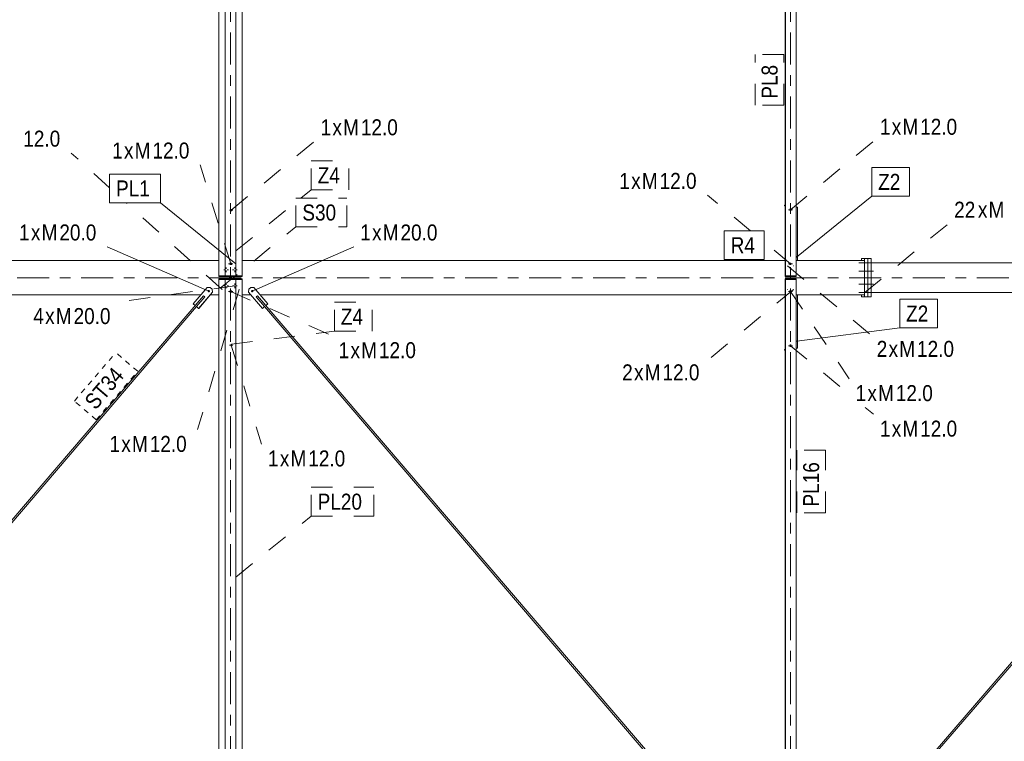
# Model space of a CAD drawing. Header units: millimetres. Extents: x -54 to 556, y -102 to 998.
# Tile 27 of 34: x 190 to 283, y 787 to 854. Entities that reach past the tile are written whole.
import ezdxf

# ---------------------------------------------------------------- set-up
doc = ezdxf.new("R2010")
doc.units = ezdxf.units.MM
for name, pattern in [('XKITLINE00', [0]), ('XKITLINE02', [4, 2, -2]), ('XKITLINE03', [6, 3, -1, 1, -1]), ('XKITLINE04', [3, 0.5, -0.5, 0.5, -0.5, 0.5, -0.5])]:
    doc.linetypes.add(name, pattern=pattern)
for name, color, linetype, lineweight in [('Element', 2, 'Continuous', 0), ('Spoina', 1, 'Continuous', 0), ('Znak elementu', 2, 'Continuous', 0), ('Znak śruby', 4, 'Continuous', 0), ('Śruba', 3, 'Continuous', 0)]:
    doc.layers.add(name, color=color, linetype=linetype, lineweight=lineweight)
doc.styles.add('ARIAL', font='ARIAL.TTF')

msp = doc.modelspace()

# ---------------------------------------------------------------- hatches: boundary and pattern name
at = {"layer": 'Śruba'}
for points in [[(208.071, 828.731), (208.069, 828.72), (208.067, 828.71), (208.063, 828.7), (208.058, 828.69), (208.053, 828.681), (208.046, 828.672), (208.039, 828.664), (208.031, 828.657), (208.022, 828.65), (208.013, 828.645), (208.003, 828.64), (207.993, 828.637), (207.983, 828.634), (207.972, 828.632), (207.961, 828.632), (207.951, 828.632), (207.94, 828.634), (207.929, 828.637), (207.919, 828.64), (207.909, 828.645), (207.9, 828.65), (207.892, 828.657), (207.884, 828.664), (207.876, 828.672), (207.87, 828.681), (207.864, 828.69), (207.86, 828.7), (207.856, 828.71), (207.853, 828.72), (207.852, 828.731), (207.851, 828.742), (207.852, 828.753), (207.853, 828.763), (207.856, 828.774), (207.86, 828.784), (207.864, 828.794), (207.87, 828.803), (207.876, 828.812), (207.884, 828.82), (207.892, 828.827), (207.9, 828.833), (207.909, 828.839), (207.919, 828.844), (207.929, 828.847), (207.94, 828.85), (207.951, 828.851), (207.961, 828.852), (207.972, 828.851), (207.983, 828.85), (207.993, 828.847), (208.003, 828.844), (208.013, 828.839), (208.022, 828.833), (208.031, 828.827), (208.039, 828.82), (208.046, 828.812), (208.053, 828.803), (208.058, 828.794), (208.063, 828.784), (208.067, 828.774), (208.069, 828.763), (208.071, 828.753), (208.071, 828.742)], [(211.929, 828.753), (211.931, 828.763), (211.933, 828.774), (211.937, 828.784), (211.942, 828.794), (211.947, 828.803), (211.954, 828.812), (211.961, 828.82), (211.969, 828.827), (211.978, 828.833), (211.987, 828.839), (211.997, 828.844), (212.007, 828.847), (212.017, 828.85), (212.028, 828.851), (212.039, 828.852), (212.049, 828.851), (212.06, 828.85), (212.071, 828.847), (212.081, 828.844), (212.09, 828.839), (212.1, 828.833), (212.108, 828.827), (212.116, 828.82), (212.124, 828.812), (212.13, 828.803), (212.136, 828.794), (212.14, 828.784), (212.144, 828.774), (212.147, 828.763), (212.148, 828.753), (212.149, 828.742), (212.148, 828.731), (212.147, 828.72), (212.144, 828.71), (212.14, 828.7), (212.136, 828.69), (212.13, 828.681), (212.124, 828.672), (212.116, 828.664), (212.108, 828.657), (212.1, 828.65), (212.09, 828.645), (212.081, 828.64), (212.071, 828.637), (212.06, 828.634), (212.049, 828.632), (212.039, 828.632), (212.028, 828.632), (212.017, 828.634), (212.007, 828.637), (211.997, 828.64), (211.987, 828.645), (211.978, 828.65), (211.969, 828.657), (211.961, 828.664), (211.954, 828.672), (211.947, 828.681), (211.942, 828.69), (211.937, 828.7), (211.933, 828.71), (211.931, 828.72), (211.929, 828.731), (211.929, 828.742)]]:
    msp.add_hatch(color=256, dxfattribs=at).paths.add_polyline_path(points, flags=17)

# ---------------------------------------------------------------- linework, layer by layer
at = {"layer": 'Element', "linetype": 'XKITLINE00', "lineweight": 0}
for p, q in [((208.899, 830.18), (208.899, 937.9)), ((209.499, 830.18), (209.499, 937.9)), ((209.5, 937.9), (209.5, 830.18)), ((210.5, 937.9), (210.5, 830.18)), ((210.501, 830.18), (210.501, 937.9)), ((211.101, 830.18), (211.101, 937.9)), ((262, 937.9), (262, 830.18)), ((262.003, 937.9), (262.003, 830.18)), ((262.028, 830.18), (262.028, 937.9)), ((262.03, 830.18), (262.03, 937.9)), ((263.03, 830.18), (263.03, 937.9)), ((262, 838.312), (262, 832.282)), ((262, 838.312), (262, 838.312)), ((261.95, 836.789), (261.95, 836.729)), ((261.95, 836.789), (262, 836.789)), ((261.95, 836.729), (262, 836.729)), ((263.03, 836.789), (263.05, 836.789)), ((263.03, 836.729), (263.05, 836.729)), ((263.03, 836.617), (263.16, 836.617)), ((263.03, 836.613), (263.16, 836.613)), ((263.05, 836.789), (263.05, 836.729)), ((263.16, 836.613), (263.16, 836.617)), ((263.16, 831.6), (263.16, 836.613)), ((262, 833.494), (262, 833.494)), ((262, 832.282), (262, 832.282)), ((158, 831.6), (208.899, 831.6)), ((211.101, 831.6), (262, 831.6)), ((263.03, 831.6), (269.46, 831.6)), ((269.766, 831.8), (269.167, 831.8)), ((269.167, 831.6), (269.167, 831.8)), ((269.46, 828.4), (269.46, 831.6)), ((269.466, 828.2), (269.466, 831.8)), ((269.766, 828.2), (269.766, 831.8)), ((269.766, 831.8), (269.766, 828.2)), ((270.066, 831.8), (269.766, 831.8)), ((270.066, 828.2), (270.066, 831.8)), ((270.066, 831.4), (314.5, 831.4)), ((209.499, 830.18), (208.899, 830.18)), ((208.9, 830.1), (208.9, 830.18)), ((211.1, 830.1), (208.9, 830.1)), ((209.5, 830.18), (209.499, 830.18)), ((210.5, 830.18), (209.5, 830.18)), ((209.5, 830.18), (209.5, 830.18)), ((209.915, 829.9), (209.915, 830.1)), ((209.92, 829.9), (209.92, 830.1)), ((210.08, 829.9), (210.08, 830.1)), ((210.085, 829.9), (210.085, 830.1)), ((211.101, 830.18), (210.5, 830.18)), ((210.5, 830.18), (210.5, 830.18)), ((211.1, 830.1), (211.1, 830.18)), ((262, 830.18), (262.003, 830.18)), ((262.001, 830.18), (262.001, 830.1)), ((262.001, 830.18), (262.029, 830.18)), ((262.001, 830.1), (263.029, 830.1)), ((262.028, 830.18), (262.03, 830.18)), ((262.029, 830.18), (262.029, 830.1)), ((262.03, 830.18), (263.03, 830.18)), ((263.029, 830.1), (263.029, 830.18)), ((208.899, 829.82), (208.897, 829.82)), ((208.897, 829.82), (208.897, 828.4)), ((209.5, 829.82), (208.899, 829.82)), ((208.899, 829.82), (208.899, 710.18)), ((208.9, 829.9), (211.1, 829.9)), ((208.9, 829.82), (208.9, 829.9)), ((209.499, 710.18), (209.499, 829.82)), ((209.5, 710.18), (209.5, 829.82)), ((209.5, 829.82), (210.5, 829.82)), ((209.5, 829.82), (209.5, 829.82)), ((210.5, 829.82), (210.501, 829.82)), ((210.5, 710.18), (210.5, 829.82)), ((210.5, 829.82), (210.5, 829.82)), ((210.501, 829.82), (211.101, 829.82)), ((210.501, 710.18), (210.501, 829.82)), ((211.1, 829.9), (211.1, 829.82)), ((211.101, 710.18), (211.101, 829.82)), ((211.101, 829.82), (211.103, 829.82)), ((211.103, 829.82), (211.103, 828.4)), ((262, 710.18), (262, 829.82)), ((262, 829.82), (262.003, 829.82)), ((262.001, 829.9), (262.001, 829.82)), ((262.001, 829.9), (263.029, 829.9)), ((262.001, 829.82), (262.03, 829.82)), ((262.003, 710.18), (262.003, 829.82)), ((262.028, 710.18), (262.028, 829.82)), ((262.028, 829.82), (262.029, 829.82)), ((262.029, 829.82), (262.029, 829.9)), ((262.03, 829.82), (262.031, 829.82)), ((262.031, 710.18), (262.031, 829.82)), ((262.031, 829.82), (263.03, 829.82)), ((263.029, 829.9), (263.029, 829.82)), ((263.03, 710.18), (263.03, 829.82)), ((158, 828.4), (207.235, 828.4)), ((158.947, 771.564), (207.48, 828.299)), ((206.508, 827.551), (207.808, 829.07)), ((207.478, 828.3), (206.698, 827.388)), ((208.309, 828.641), (207.01, 827.122)), ((208.314, 828.641), (207.015, 827.122)), ((207.6, 828.196), (207.478, 828.3)), ((207.808, 829.07), (208.09, 829.092)), ((208.095, 829.092), (208.09, 829.092)), ((208.09, 829.092), (208.287, 828.923)), ((208.293, 828.923), (208.095, 829.092)), ((208.108, 828.4), (208.897, 828.4)), ((208.293, 828.923), (208.287, 828.923)), ((208.287, 828.923), (208.309, 828.641)), ((208.314, 828.641), (208.293, 828.923)), ((208.314, 828.641), (208.309, 828.641)), ((208.897, 828.4), (208.899, 828.4)), ((211.103, 828.4), (211.101, 828.4)), ((211.103, 828.4), (211.892, 828.4)), ((211.707, 828.923), (211.686, 828.641)), ((211.686, 828.641), (212.985, 827.122)), ((211.686, 828.641), (211.691, 828.641)), ((211.691, 828.641), (211.713, 828.923)), ((212.99, 827.122), (211.691, 828.641)), ((211.905, 829.092), (211.707, 828.923)), ((211.707, 828.923), (211.713, 828.923)), ((211.713, 828.923), (211.91, 829.092)), ((211.905, 829.092), (211.91, 829.092)), ((211.91, 829.092), (212.192, 829.07)), ((212.192, 829.07), (213.492, 827.551)), ((212.522, 828.3), (212.4, 828.196)), ((261.053, 771.564), (212.52, 828.299)), ((213.302, 827.388), (212.522, 828.3)), ((212.765, 828.4), (262, 828.4)), ((263.03, 828.4), (269.46, 828.4)), ((263.16, 828.4), (263.16, 823.383)), ((264.074, 771.461), (313.202, 828.396)), ((269.167, 828.2), (269.167, 828.4)), ((270.066, 828.6), (312.834, 828.6)), ((206.698, 827.388), (206.508, 827.551)), ((206.698, 827.388), (206.701, 827.388)), ((206.82, 827.284), (207.6, 828.196)), ((212.4, 828.196), (213.18, 827.284)), ((213.299, 827.388), (213.302, 827.388)), ((213.492, 827.551), (213.302, 827.388)), ((264.737, 772.474), (312.297, 827.592)), ((269.167, 828.2), (269.766, 828.2)), ((269.766, 828.2), (270.066, 828.2)), ((159.848, 772.372), (206.821, 827.283)), ((207.01, 827.122), (206.82, 827.284)), ((207.015, 827.122), (207.01, 827.122)), ((212.985, 827.122), (212.99, 827.122)), ((213.18, 827.284), (212.99, 827.122)), ((260.152, 772.372), (213.179, 827.283)), ((261.95, 823.271), (261.95, 823.211)), ((261.95, 823.271), (262, 823.271)), ((261.95, 823.211), (262, 823.211)), ((263.03, 823.387), (263.16, 823.387)), ((263.03, 823.383), (263.16, 823.383)), ((263.03, 823.271), (263.05, 823.271)), ((263.03, 823.211), (263.05, 823.211)), ((263.05, 823.271), (263.05, 823.211))]:
    msp.add_line(p, q, dxfattribs=at)
at = {"layer": 'Spoina', "linetype": 'XKITLINE03', "lineweight": 0}
for p, q in [((210, -20), (210, 960)), ((262.5, -20), (262.5, 960)), ((-20, 830), (440, 830))]:
    msp.add_line(p, q, dxfattribs=at)
at = {"layer": 'Znak elementu', "linetype": 'XKITLINE02', "lineweight": 0}
for p, q in [((259.2, 846.189), (259.2, 850.948)), ((261.9, 850.948), (259.2, 850.948)), ((261.9, 846.189), (261.9, 850.948)), ((261.9, 846.189), (259.2, 846.189)), ((217.571, 840.946), (221.105, 840.946)), ((217.571, 838.246), (217.571, 840.946)), ((221.105, 838.246), (221.105, 840.946)), ((216.604, 837.464), (217.571, 838.246)), ((217.571, 838.246), (221.105, 838.246)), ((210.5, 832.525), (216.132, 837.082)), ((216.132, 837.464), (220.892, 837.464)), ((216.132, 834.764), (216.132, 837.464)), ((220.892, 834.764), (220.892, 837.464)), ((209.061, 829.043), (216.132, 834.764)), ((216.132, 834.764), (220.892, 834.764)), ((219.745, 827.695), (223.28, 827.695)), ((219.745, 824.995), (219.745, 827.695)), ((223.28, 824.995), (223.28, 827.695)), ((210.085, 823.757), (219.745, 824.995)), ((219.745, 824.995), (223.28, 824.995)), ((263.1, 807.939), (263.1, 813.811)), ((265.8, 813.811), (263.1, 813.811)), ((265.8, 807.939), (265.8, 813.811)), ((217.567, 810.345), (223.439, 810.345)), ((217.567, 807.645), (217.567, 810.345)), ((223.439, 807.645), (223.439, 810.345)), ((265.8, 807.939), (263.1, 807.939)), ((210.496, 801.924), (217.567, 807.645)), ((217.567, 807.645), (223.439, 807.645))]:
    msp.add_line(p, q, dxfattribs=at)
at = {"layer": 'Znak elementu', "linetype": 'XKITLINE00', "lineweight": 0}
for p, q in [((270.135, 840.337), (273.669, 840.337)), ((270.135, 837.637), (270.135, 840.337)), ((273.669, 837.637), (273.669, 840.337)), ((198.665, 839.72), (203.424, 839.72)), ((198.665, 837.02), (198.665, 839.72)), ((203.424, 837.02), (203.424, 839.72)), ((263.064, 831.916), (270.135, 837.637)), ((270.135, 837.637), (273.669, 837.637)), ((198.665, 837.02), (203.424, 837.02)), ((210.495, 831.299), (203.424, 837.02)), ((256.298, 834.4), (260.055, 834.4)), ((256.298, 831.7), (256.298, 834.4)), ((260.055, 831.7), (260.055, 834.4)), ((256.298, 831.7), (260.055, 831.7)), ((272.753, 827.987), (276.287, 827.987)), ((272.753, 825.287), (272.753, 827.987)), ((276.287, 825.287), (276.287, 827.987)), ((263.093, 824.049), (272.753, 825.287)), ((272.753, 825.287), (276.287, 825.287))]:
    msp.add_line(p, q, dxfattribs=at)
at = {"layer": 'Znak elementu', "linetype": 'XKITLINE04', "lineweight": 0}
for p, q in [((195.354, 818.432), (199.242, 822.977)), ((201.294, 821.222), (199.242, 822.977)), ((197.406, 816.677), (201.294, 821.222)), ((197.406, 816.677), (195.354, 818.432))]:
    msp.add_line(p, q, dxfattribs=at)
at = {"layer": 'Znak śruby', "linetype": 'XKITLINE02', "lineweight": 0}
for p, q in [((210.065, 836.329), (217.844, 842.757)), ((262.515, 836.379), (270.294, 842.807)), ((198.665, 838.431), (195.059, 841.692)), ((210.015, 831.3), (207.168, 840.576)), ((258.761, 834.4), (254.734, 837.728)), ((209.201, 828.9), (200.224, 837.02)), ((269.483, 828.6), (277.261, 835.028)), ((262.512, 831.3), (260.055, 833.331)), ((262.221, 831.1), (269.999, 824.672)), ((210.4, 829.25), (199.774, 827.753)), ((210.799, 828.9), (206.917, 815.76)), ((210.015, 828.7), (219.541, 824.55)), ((262.779, 828.9), (255.001, 822.472)), ((262.512, 828.7), (268.012, 820.524)), ((210.065, 823.671), (212.912, 814.395)), ((262.515, 823.621), (268.012, 819.078)), ((269.53, 817.824), (270.294, 817.193))]:
    msp.add_line(p, q, dxfattribs=at)
at = {"layer": 'Znak śruby', "linetype": 'XKITLINE00', "lineweight": 0}
for p, q in [((207.966, 828.742), (198.44, 832.892)), ((212.034, 828.742), (221.56, 832.892))]:
    msp.add_line(p, q, dxfattribs=at)
at = {"layer": 'Śruba', "linetype": 'XKITLINE02', "lineweight": 0}
for p, q in [((209.915, 836.329), (210.215, 836.329)), ((210.02, 836.399), (210.08, 836.399)), ((210.02, 836.259), (210.08, 836.259)), ((210.08, 836.399), (210.11, 836.399)), ((210.08, 836.259), (210.11, 836.259)), ((262.34, 836.379), (262.69, 836.379)), ((262.44, 836.449), (262.56, 836.449)), ((262.44, 836.309), (262.56, 836.309)), ((262.56, 836.449), (262.59, 836.449)), ((262.56, 836.309), (262.59, 836.309)), ((210.215, 831.3), (209.815, 831.3)), ((210.08, 831.37), (209.92, 831.37)), ((210.08, 831.23), (209.92, 831.23)), ((210.11, 831.37), (210.08, 831.37)), ((210.11, 831.23), (210.08, 831.23)), ((262.217, 831.1), (262.226, 831.1)), ((262.712, 831.3), (262.312, 831.3)), ((262.554, 831.37), (262.434, 831.37)), ((262.554, 831.23), (262.434, 831.23)), ((262.59, 831.37), (262.56, 831.37)), ((262.59, 831.23), (262.56, 831.23)), ((262.776, 831.1), (262.786, 831.1)), ((268.933, 831.4), (270.032, 831.4)), ((268.98, 831.4), (270.079, 831.4)), ((269.166, 831.4), (270.266, 831.4)), ((269.191, 831.4), (270.291, 831.4)), ((268.933, 830.6), (270.032, 830.6)), ((268.98, 830.6), (270.079, 830.6)), ((269.005, 830.6), (270.104, 830.6)), ((269.073, 830.6), (270.172, 830.6)), ((269.141, 830.6), (270.241, 830.6)), ((269.166, 830.6), (270.266, 830.6)), ((269.191, 830.6), (270.291, 830.6)), ((268.933, 829.4), (270.032, 829.4)), ((268.98, 829.4), (270.079, 829.4)), ((269.005, 829.4), (270.104, 829.4)), ((269.073, 829.4), (270.172, 829.4)), ((269.141, 829.4), (270.241, 829.4)), ((269.166, 829.4), (270.266, 829.4)), ((269.191, 829.4), (270.291, 829.4)), ((209.208, 828.9), (209.194, 828.9)), ((210.215, 828.7), (209.815, 828.7)), ((210.08, 828.77), (209.92, 828.77)), ((210.08, 828.63), (209.92, 828.63)), ((210.11, 828.77), (210.08, 828.77)), ((210.11, 828.63), (210.08, 828.63)), ((210.792, 828.9), (210.806, 828.9)), ((262.212, 828.9), (262.226, 828.9)), ((262.712, 828.7), (262.312, 828.7)), ((262.554, 828.77), (262.434, 828.77)), ((262.554, 828.63), (262.434, 828.63)), ((262.59, 828.77), (262.56, 828.77)), ((262.59, 828.63), (262.56, 828.63)), ((262.772, 828.9), (262.786, 828.9)), ((268.933, 828.6), (270.032, 828.6)), ((268.98, 828.6), (270.079, 828.6)), ((269.166, 828.6), (270.266, 828.6)), ((269.191, 828.6), (270.291, 828.6)), ((209.915, 823.671), (210.215, 823.671)), ((210.02, 823.741), (210.08, 823.741)), ((210.08, 823.741), (210.11, 823.741)), ((262.44, 823.691), (262.56, 823.691)), ((262.56, 823.691), (262.59, 823.691)), ((210.02, 823.601), (210.08, 823.601)), ((210.08, 823.601), (210.11, 823.601)), ((262.34, 823.621), (262.69, 823.621)), ((262.44, 823.551), (262.56, 823.551)), ((262.56, 823.551), (262.59, 823.551))]:
    msp.add_line(p, q, dxfattribs=at)
at = {"layer": 'Śruba', "linetype": 'XKITLINE00', "lineweight": 0}
for p, q in [((209.38, 830.75), (209.527, 830.75)), ((209.6, 830.97), (209.6, 830.823)), ((209.6, 830.53), (209.6, 830.677)), ((209.82, 830.75), (209.673, 830.75)), ((210.18, 830.75), (210.327, 830.75)), ((210.4, 830.97), (210.4, 830.823)), ((210.4, 830.53), (210.4, 830.677)), ((210.62, 830.75), (210.473, 830.75)), ((209.38, 829.25), (209.527, 829.25)), ((209.6, 829.47), (209.6, 829.323)), ((209.6, 829.03), (209.6, 829.177)), ((209.82, 829.25), (209.673, 829.25)), ((210.18, 829.25), (210.327, 829.25)), ((210.4, 829.47), (210.4, 829.323)), ((210.4, 829.03), (210.4, 829.177)), ((210.62, 829.25), (210.473, 829.25)), ((207.957, 828.742), (207.976, 828.742)), ((212.043, 828.742), (212.024, 828.742))]:
    msp.add_line(p, q, dxfattribs=at)

# ---------------------------------------------------------------- texts
at = {"layer": 'Znak elementu', "style": 'ARIAL', "width": 0.85}
for s, rotation, p in [('PL8', 90.00021, (261.3, 846.789)), ('ST34', 49.45772, (197.34, 817.523)), ('PL16', 90.00021, (265.2, 808.539))]:
    msp.add_text(s, height=1.5, rotation=rotation, dxfattribs=at).set_placement(p)
for s, p in [('Z4', (218.171, 838.846)), ('Z2', (270.735, 838.237)), ('PL1', (199.265, 837.62)), ('S30', (216.732, 835.364)), ('R4', (256.898, 832.3)), ('Z2', (273.353, 825.887)), ('Z4', (220.345, 825.595)), ('PL20', (218.167, 808.245))]:
    msp.add_text(s, height=1.5, dxfattribs=at).set_placement(p)
at = {"layer": 'Znak śruby', "style": 'ARIAL', "width": 0.85}
for s, p in [('12.0', (222.223, 843.357)), ('1', (270.894, 843.407)), ('M', (273.007, 843.407)), ('12.0', (274.673, 843.407)), ('1', (218.444, 843.357)), ('x', (219.556, 843.357)), ('M', (220.557, 843.357)), ('x', (272.006, 843.407)), ('12.0', (190.566, 842.292)), ('1', (198.896, 841.176)), ('x', (200.008, 841.176)), ('M', (201.009, 841.176)), ('12.0', (202.675, 841.176)), ('1', (246.461, 838.328)), ('x', (247.574, 838.328)), ('M', (248.574, 838.328)), ('12.0', (250.241, 838.328)), ('22', (277.861, 835.628)), ('x', (280.086, 835.628)), ('M', (281.086, 835.628)), ('1', (190.167, 833.492)), ('M', (192.281, 833.492)), ('20.0', (193.947, 833.492)), ('1', (222.16, 833.492)), ('M', (224.273, 833.492)), ('20.0', (225.939, 833.492)), ('x', (191.28, 833.492)), ('x', (223.272, 833.492)), ('4', (191.501, 825.653)), ('x', (192.614, 825.653)), ('M', (193.614, 825.653)), ('20.0', (195.28, 825.653)), ('1', (220.141, 822.45)), ('M', (222.254, 822.45)), ('12.0', (223.921, 822.45)), ('2', (270.599, 822.572)), ('x', (271.712, 822.572)), ('M', (272.712, 822.572)), ('12.0', (274.379, 822.572)), ('x', (221.254, 822.45)), ('2', (246.728, 820.372)), ('M', (248.841, 820.372)), ('12.0', (250.507, 820.372)), ('x', (247.84, 820.372)), ('12.0', (272.392, 818.424)), ('1', (268.612, 818.424)), ('x', (269.725, 818.424)), ('M', (270.725, 818.424)), ('1', (270.894, 815.093)), ('M', (273.007, 815.093)), ('12.0', (274.673, 815.093)), ('x', (272.006, 815.093)), ('1', (198.644, 813.66)), ('x', (199.756, 813.66)), ('M', (200.757, 813.66)), ('12.0', (202.423, 813.66)), ('1', (213.512, 812.295)), ('M', (215.625, 812.295)), ('12.0', (217.292, 812.295)), ('x', (214.625, 812.295))]:
    msp.add_text(s, height=1.5, dxfattribs=at).set_placement(p)

doc.saveas('drawing.dxf')
